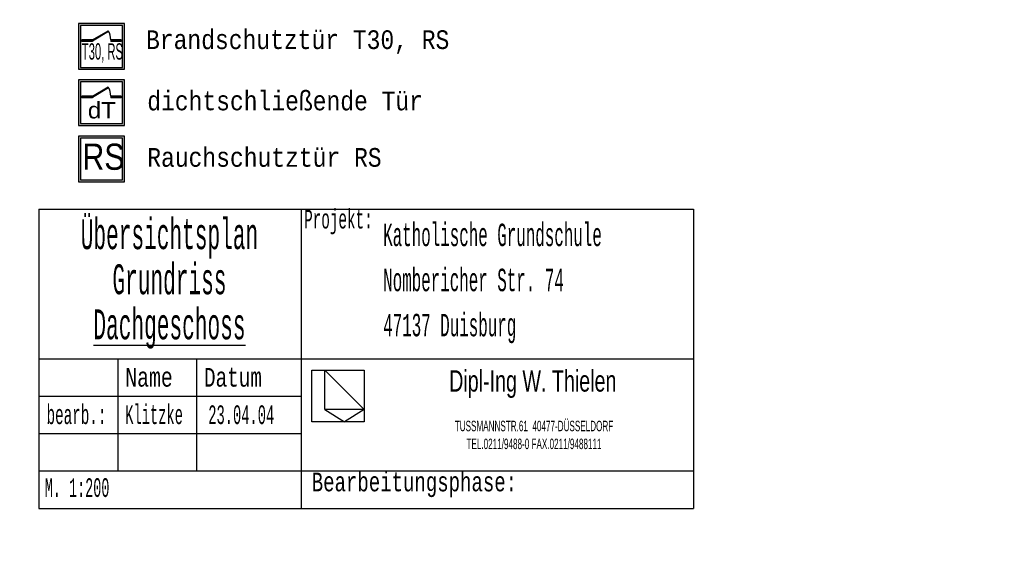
# Model space of a CAD drawing. Header units: metres. Extents: x -10.5 to 20.8, y -9 to 17.
# Tile 7 of 32: x -5.3607 to -5.2291, y -5.0729 to -5.0025. Entities that reach past the tile are written whole.
import ezdxf

# ---------------------------------------------------------------- set-up
doc = ezdxf.new("R2010")
doc.units = ezdxf.units.M
doc.header["$PDMODE"] = 65
doc.linetypes.add('AUSGEZOGEN', pattern=[0])
for name, color, linetype, lineweight in [('XR$1$STANDARD', 7, 'Continuous', 25), ('XR$4$STANDARD', 7, 'Continuous', 25), ('XR$4$WAENDE', 7, 'Continuous', 13)]:
    doc.layers.add(name, color=color, linetype=linetype, lineweight=lineweight)
doc.styles.add('ARIAL', font='ARIAL.TTF')
doc.styles.add('LUCIDACONSOLE', font='LUCON.TTF')
doc.dimstyles.new('_DIMSTYLE_2', dxfattribs={"dimtxt": 0.5, "dimasz": 0.8, "dimexe": 0, "dimexo": 0, "dimgap": 0.25, "dimtad": 0, "dimrnd": 0.01, "dimzin": 4, "dimdsep": 46, "dimtxsty": 'Standard', "dimblk1": 'ALL_ML_STRICH', "dimblk2": 'ALL_ML_STRICH', "dimsah": 1, "dimcen": 0, "dimadec": 0, "dimazin": 0, "dimtfac": 1, "dimtdec": 0, "dimtix": 1, "dimtmove": 2, "dimatfit": 3, "dimfxl": 1, "dimtzin": 0, "dimlwd": 0, "dimlwe": 25, "dimarcsym": 0})

# ---------------------------------------------------------------- blocks, each defined once
blk = doc.blocks.new('ALL_ML_STRICH')
at = {"color": 0, "linetype": 'ByBlock', "lineweight": -2}
for p, q in [((0, -0.5), (0, 0.5)), ((-0.3, -0.3), (0.3, 0.3)), ((-1, 0), (0.5, 0))]:
    blk.add_line(p, q, dxfattribs=at)
blk = doc.blocks.new('*D4')
at = {"layer": 'DEFPOINTS', "color": 0, "linetype": 'AUSGEZOGEN', "lineweight": 25}
for p in [(-10.13354, -4.89635), (18.15646, -5.25635), (-10.13354, -8.59295)]:
    blk.add_point(p, dxfattribs=at)
at = {"layer": 'XR$1$STANDARD', "color": 0, "linetype": 'AUSGEZOGEN', "lineweight": -2}
for p, q in [((-10.13354, -6.61116), (-10.13354, -8.59295)), ((18.15646, -6.61116), (18.15646, -8.59295)), ((-10.13354, -8.59295), (2.97119, -8.59295)), ((4.71279, -8.59295), (18.15646, -8.59295))]:
    blk.add_line(p, q, dxfattribs=at)
at = {"layer": 'XR$1$STANDARD', "color": 0, "linetype": 'AUSGEZOGEN', "lineweight": 25, "xscale": 0.8, "yscale": 0.8, "zscale": 0.8, "rotation": 180}
blk.add_blockref('ALL_ML_STRICH', (-10.13354, -8.59295), dxfattribs=at)
at = {"layer": 'XR$1$STANDARD', "color": 0, "linetype": 'AUSGEZOGEN', "lineweight": 25, "xscale": 0.8, "yscale": 0.8, "zscale": 0.8}
blk.add_blockref('ALL_ML_STRICH', (18.15646, -8.59295), dxfattribs=at)
at = {"layer": 'XR$1$STANDARD', "color": 0, "linetype": 'AUSGEZOGEN', "lineweight": 25, "insert": (3.84199, -8.65545), "char_height": 0.5, "width": 1.5661765, "attachment_point": 5}
blk.add_mtext('\\W0.63;\\A1;{28.29\\H0.330000;\\S^ ;}', dxfattribs=at)

msp = doc.modelspace()

# ---------------------------------------------------------------- hatches: boundary and pattern name
at = {"layer": 'XR$4$STANDARD', "linetype": 'AUSGEZOGEN', "lineweight": 140}
h = msp.add_hatch(color=0, dxfattribs=at)
h.paths.add_polyline_path([(-5.34666, -5.00303), (-5.35279, -5.00303), (-5.35279, -5.00916), (-5.34666, -5.00916)])
h.paths.add_polyline_path([(-5.35252, -5.0033), (-5.34692, -5.0033), (-5.34692, -5.0089), (-5.35252, -5.0089)], flags=16)
for points in [[(-5.35095, -5.00522), (-5.35095, -5.00533), (-5.34878, -5.00408), (-5.34883, -5.004)], [(-5.35095, -5.00544), (-5.35095, -5.00522), (-5.35235, -5.00522), (-5.35235, -5.00544)], [(-5.3471, -5.00544), (-5.3471, -5.00522), (-5.3485, -5.00522), (-5.3485, -5.00544)], [(-5.35095, -5.01275), (-5.35095, -5.01286), (-5.34878, -5.0116), (-5.34883, -5.01152)], [(-5.35095, -5.01296), (-5.35095, -5.01275), (-5.35235, -5.01275), (-5.35235, -5.01296)], [(-5.3471, -5.01296), (-5.3471, -5.01275), (-5.3485, -5.01275), (-5.3485, -5.01296)]]:
    msp.add_hatch(color=0, dxfattribs=at).paths.add_polyline_path(points)
h = msp.add_hatch(color=0, dxfattribs=at)
h.paths.add_polyline_path([(-5.34666, -5.01056), (-5.35279, -5.01056), (-5.35279, -5.01668), (-5.34666, -5.01668)])
h.paths.add_polyline_path([(-5.35252, -5.01082), (-5.34692, -5.01082), (-5.34692, -5.01642), (-5.35252, -5.01642)], flags=16)
h = msp.add_hatch(color=0, dxfattribs=at)
h.paths.add_polyline_path([(-5.34666, -5.01808), (-5.35279, -5.01808), (-5.35279, -5.02421), (-5.34666, -5.02421)])
h.paths.add_polyline_path([(-5.35252, -5.01834), (-5.34692, -5.01834), (-5.34692, -5.02394), (-5.35252, -5.02394)], flags=16)

# ---------------------------------------------------------------- linework, layer by layer
at = {"layer": 'XR$4$STANDARD', "color": 0, "linetype": 'AUSGEZOGEN', "lineweight": 25}
for p, q in [((-5.34666, -5.00303), (-5.35279, -5.00303)), ((-5.35279, -5.00303), (-5.35279, -5.00916)), ((-5.34692, -5.0033), (-5.35252, -5.0033)), ((-5.35252, -5.0033), (-5.35252, -5.0089)), ((-5.34692, -5.0089), (-5.34692, -5.0033)), ((-5.34666, -5.00916), (-5.34666, -5.00303)), ((-5.35279, -5.00916), (-5.34666, -5.00916)), ((-5.35252, -5.0089), (-5.34692, -5.0089)), ((-5.34666, -5.01056), (-5.35279, -5.01056)), ((-5.35279, -5.01056), (-5.35279, -5.01668)), ((-5.34666, -5.01668), (-5.34666, -5.01056)), ((-5.34692, -5.01082), (-5.35252, -5.01082)), ((-5.35252, -5.01082), (-5.35252, -5.01642)), ((-5.34692, -5.01642), (-5.34692, -5.01082)), ((-5.35279, -5.01668), (-5.34666, -5.01668)), ((-5.35252, -5.01642), (-5.34692, -5.01642)), ((-5.34666, -5.01808), (-5.35279, -5.01808)), ((-5.35279, -5.01808), (-5.35279, -5.02421)), ((-5.34692, -5.01834), (-5.35252, -5.01834)), ((-5.35252, -5.01834), (-5.35252, -5.02394)), ((-5.34692, -5.02394), (-5.34692, -5.01834)), ((-5.34666, -5.02421), (-5.34666, -5.01808)), ((-5.35279, -5.02421), (-5.34666, -5.02421)), ((-5.35252, -5.02394), (-5.34692, -5.02394)), ((-5.3581, -5.02784), (-5.2706, -5.02784)), ((-5.32305, -5.02784), (-5.32305, -5.06784)), ((-5.3581, -5.04784), (-5.2706, -5.04784)), ((-5.34757, -5.04784), (-5.34757, -5.06284)), ((-5.33704, -5.04784), (-5.33704, -5.06284)), ((-5.32163, -5.04938), (-5.32163, -5.04938)), ((-5.32163, -5.04938), (-5.32163, -5.04938)), ((-5.32163, -5.04938), (-5.31463, -5.04938)), ((-5.32163, -5.05629), (-5.32163, -5.04938)), ((-5.31463, -5.04938), (-5.31463, -5.04938)), ((-5.31463, -5.04938), (-5.31463, -5.04938)), ((-5.31463, -5.04938), (-5.31463, -5.05629)), ((-5.3581, -5.05284), (-5.32305, -5.05284)), ((-5.31463, -5.05629), (-5.32163, -5.05629)), ((-5.3581, -5.05784), (-5.32305, -5.05784)), ((-5.3581, -5.06284), (-5.2706, -5.06284))]:
    msp.add_line(p, q, dxfattribs=at)
at = {"layer": 'XR$4$STANDARD', "color": 1, "linetype": 'AUSGEZOGEN', "lineweight": 25}
for p, q in [((-5.35095, -5.00522), (-5.34883, -5.004)), ((-5.35095, -5.00533), (-5.34878, -5.00408)), ((-5.35095, -5.00522), (-5.35235, -5.00522)), ((-5.35235, -5.00522), (-5.35235, -5.00544)), ((-5.35095, -5.00522), (-5.35095, -5.00544)), ((-5.3471, -5.00522), (-5.3485, -5.00522)), ((-5.3485, -5.00522), (-5.3485, -5.00544)), ((-5.3471, -5.00522), (-5.3471, -5.00544)), ((-5.35095, -5.00544), (-5.35235, -5.00544)), ((-5.3471, -5.00544), (-5.3485, -5.00544)), ((-5.35095, -5.01275), (-5.34883, -5.01152)), ((-5.35095, -5.01286), (-5.34878, -5.0116)), ((-5.35095, -5.01275), (-5.35235, -5.01275)), ((-5.35235, -5.01275), (-5.35235, -5.01296)), ((-5.35095, -5.01296), (-5.35235, -5.01296)), ((-5.35095, -5.01275), (-5.35095, -5.01296)), ((-5.3471, -5.01275), (-5.3485, -5.01275)), ((-5.3485, -5.01275), (-5.3485, -5.01296)), ((-5.3471, -5.01296), (-5.3485, -5.01296)), ((-5.3471, -5.01275), (-5.3471, -5.01296)), ((-5.3581, -5.02784), (-5.3581, -5.06784)), ((-5.2706, -5.02784), (-5.2706, -5.06784)), ((-5.31988, -5.05463), (-5.31988, -5.04938)), ((-5.31988, -5.05463), (-5.31726, -5.05629)), ((-5.3581, -5.06784), (-5.2706, -5.06784))]:
    msp.add_line(p, q, dxfattribs=at)
at = {"layer": 'XR$4$STANDARD', "color": 2, "linetype": 'AUSGEZOGEN', "lineweight": 25}
for p, q in [((-5.31988, -5.04938), (-5.31463, -5.05463)), ((-5.31463, -5.05463), (-5.31988, -5.05463)), ((-5.31463, -5.05463), (-5.31726, -5.05629))]:
    msp.add_line(p, q, dxfattribs=at)
at = {"layer": 'XR$4$STANDARD', "color": 1, "linetype": 'AUSGEZOGEN', "lineweight": 25}
for centre in [(-5.35095, -5.00522), (-5.35095, -5.01275)]:
    msp.add_arc(centre, 0.00245, 0, 30, dxfattribs=at)

# ---------------------------------------------------------------- texts
at = {"layer": 'XR$4$STANDARD', "color": 0, "linetype": 'AUSGEZOGEN', "lineweight": 25, "attachment_point": 7}
for s, insert, char_height, width, style in [('\\W0.87;Brandschutztür\\~T30,\\~RS', (-5.34378, -5.00712), 0.0025, 0.0466602, 'LUCIDACONSOLE'), ('\\W0.49;T30,\\~RS', (-5.35236, -5.00827), 0.0021875, 0.0059275, 'ARIAL'), ('\\W0.87;dichtschließende\\~Tür', (-5.34362, -5.01469), 0.0025, 0.0425163, 'LUCIDACONSOLE'), ('\\W1.05;dT', (-5.35156, -5.01575), 0.002188, 0.0047225, 'ARIAL'), ('\\W0.83;RS', (-5.35229, -5.02264), 0.0035, 0.0065763, 'ARIAL'), ('\\W0.87;Rauchschutztür\\~RS', (-5.34362, -5.02222), 0.0025, 0.0363066, 'LUCIDACONSOLE'), ('\\W0.54;Projekt:', (-5.32264, -5.03122), 0.0025, 0.0103425, 'LUCIDACONSOLE'), ('\\W0.75;Name', (-5.34656, -5.05161), 0.0025, 0.0076995, 'LUCIDACONSOLE'), ('\\W0.73;Datum', (-5.33603, -5.05161), 0.0025, 0.0093704, 'LUCIDACONSOLE'), ('\\W0.54;bearb.:', (-5.35708, -5.05661), 0.0025, 0.0091368, 'LUCIDACONSOLE'), ('\\W0.52;Klitzke', (-5.34656, -5.05661), 0.0025, 0.0091094, 'LUCIDACONSOLE'), ('\\W0.52;23.04.04', (-5.33546, -5.05661), 0.0025, 0.0103139, 'LUCIDACONSOLE'), ('\\W0.51;M.\\~1:200', (-5.35732, -5.06635), 0.0025, 0.0103079, 'LUCIDACONSOLE'), ('\\W0.72;Bearbeitungsphase:', (-5.32163, -5.06635), 0.0025, 0.0313559, 'LUCIDACONSOLE')]:
    msp.add_mtext(s, dxfattribs=dict(at, insert=insert, char_height=char_height, width=width, style=style))
at = {"layer": 'XR$4$STANDARD', "color": 0, "linetype": 'AUSGEZOGEN', "lineweight": 25, "insert": (-5.34065, -5.02919), "char_height": 0.004, "width": 0.028091, "attachment_point": 2, "line_spacing_factor": 0.903614, "style": 'LUCIDACONSOLE'}
msp.add_mtext('{\\fLucida Console|i0|b0;\\H0.004000;\\W0.500000;\\C7;Übersichtsplan}\\P{\\fLucida Console|i0|b0;\\H0.004000;\\W0.500000;\\C7;Grundriss}\\P{\\L\\fLucida Console|i0|b0;\\H0.004000;\\W0.500000;\\C7;Dachgeschoss\\l}\\P', dxfattribs=at)
at = {"layer": 'XR$4$STANDARD', "color": 4, "linetype": 'AUSGEZOGEN', "lineweight": 25, "insert": (-5.29208, -5.05124), "char_height": 0.00285, "width": 0.0344449, "attachment_point": 5}
msp.add_mtext('\\W0.69;Dipl-Ing\\~W.\\~Thielen', dxfattribs=at)
at = {"layer": 'XR$4$STANDARD', "color": 4, "linetype": 'AUSGEZOGEN', "lineweight": 25, "insert": (-5.29192, -5.05613), "char_height": 0.0014, "width": 0.0270725, "attachment_point": 2, "line_spacing_factor": 1.024096}
msp.add_mtext('\\W0.58;TUSSMANNSTR.61\\~\\~40477-DÜSSELDORF\\PTEL.0211/9488-0\\~FAX.0211/9488111', dxfattribs=at)
at = {"layer": 'XR$4$WAENDE', "color": 0, "linetype": 'AUSGEZOGEN', "lineweight": 25, "insert": (-5.31208, -5.02979), "char_height": 0.003, "width": 0.0341118, "attachment_point": 1, "line_spacing_factor": 1.204819, "style": 'LUCIDACONSOLE'}
msp.add_mtext('{\\fLucida Console|i0|b0;\\H0.003000;\\W0.500000;\\C7;Katholische Grundschule}\\P{\\fLucida Console|i0|b0;\\H0.003000;\\W0.500000;\\C7;Nombericher Str. 74}\\P{\\fLucida Console|i0|b0;\\H0.003000;\\W0.500000;\\C7;47137 Duisburg}\\P', dxfattribs=at)

# ---------------------------------------------------------------- dimensions: what is measured, and where the dimension line sits
at = {"layer": 'XR$1$STANDARD', "color": 0, "linetype": 'AUSGEZOGEN', "lineweight": 25}
dim = msp.add_linear_dim(base=(18.15646, -8.59295), p1=(-10.13354, -6.61116), p2=(18.15646, -6.61116), dimstyle='_DIMSTYLE_2', override={"dimpost": '<>', "dimclrd": 0, "dimclre": 0, "dimclrt": 0, "dimlwd": 0, "dimlwe": 25}, dxfattribs=at)
dim.commit()
dim.dimension.update_dxf_attribs({"geometry": '*D4', "text_midpoint": (3.84199, -8.65545)})

doc.saveas('drawing.dxf')
